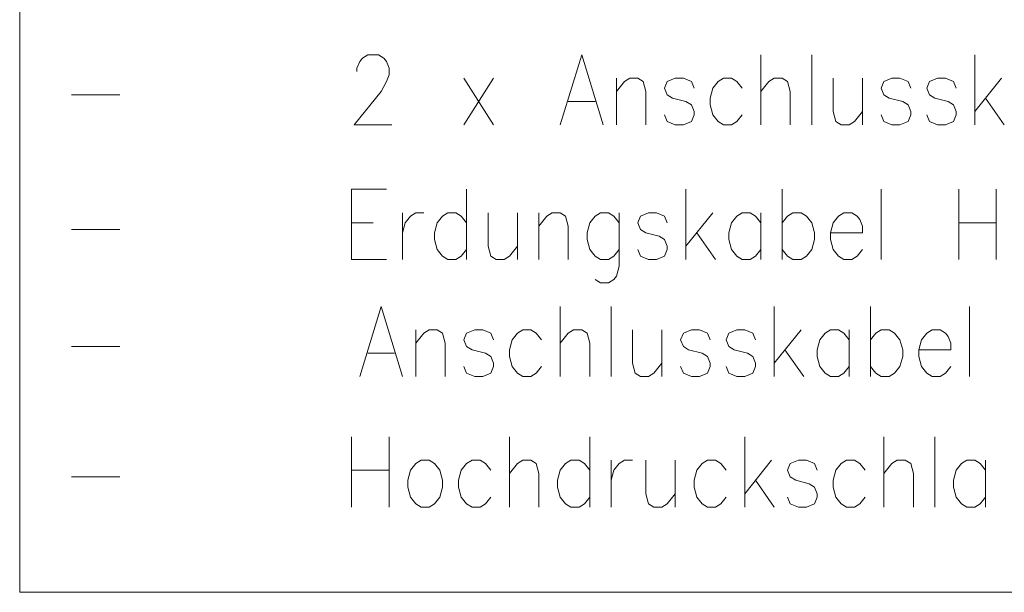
# Model space of a CAD drawing. Extents: x 193 to 943, y 26 to 526.
# Tile 246 of 256: x 533 to 559, y 66 to 82. Entities that reach past the tile are written whole.
import ezdxf

# ---------------------------------------------------------------- set-up
doc = ezdxf.new("R2010")
doc.units = 0
doc.layers.get('0').update_dxf_attribs({"lineweight": 25})
doc.layers.add('KG4_HLS_TEXTE', color=7, linetype='Continuous', lineweight=13)

# ---------------------------------------------------------------- blocks, each defined once
blk = doc.blocks.new('DWGOBJEKT-A069I1907N', base_point=(510.364, 66.327))
at = {"color": 0, "linetype": 'ByBlock', "lineweight": -2, "ltscale": 0.13}
for p, q in [((532.98, 66.327), (532.98, 97.953)), ((541.987, 80.321), (542.059, 80.5)), ((542.059, 80.5), (542.13, 80.589)), ((542.13, 80.589), (542.273, 80.678)), ((542.273, 80.678), (542.559, 80.678)), ((542.559, 80.678), (542.702, 80.589)), ((542.702, 80.589), (542.773, 80.5)), ((542.773, 80.5), (542.844, 80.321)), ((547.987, 80.678), (547.416, 78.803)), ((547.987, 80.678), (548.559, 78.803)), ((552.773, 80.678), (552.773, 78.803)), ((554.13, 80.678), (554.13, 78.803)), ((558.487, 80.678), (558.487, 78.803)), ((541.987, 80.232), (541.987, 80.321)), ((542.844, 80.321), (542.844, 80.142)), ((542.773, 79.964), (542.63, 79.696)), ((542.844, 80.142), (542.773, 79.964)), ((544.844, 80.053), (545.63, 78.803)), ((545.63, 80.053), (544.844, 78.803)), ((548.916, 80.053), (548.916, 78.803)), ((548.916, 79.696), (549.13, 79.964)), ((549.13, 79.964), (549.273, 80.053)), ((549.273, 80.053), (549.487, 80.053)), ((549.487, 80.053), (549.63, 79.964)), ((549.63, 79.964), (549.702, 79.696)), ((550.273, 79.964), (550.202, 79.785)), ((550.487, 80.053), (550.273, 79.964)), ((550.702, 80.053), (550.487, 80.053)), ((550.916, 79.964), (550.702, 80.053)), ((550.987, 79.785), (550.916, 79.964)), ((551.63, 79.964), (551.487, 79.785)), ((551.773, 80.053), (551.63, 79.964)), ((551.987, 80.053), (551.773, 80.053)), ((552.13, 79.964), (551.987, 80.053)), ((552.273, 79.785), (552.13, 79.964)), ((552.773, 79.696), (552.987, 79.964)), ((552.987, 79.964), (553.13, 80.053)), ((553.13, 80.053), (553.344, 80.053)), ((553.344, 80.053), (553.487, 79.964)), ((553.487, 79.964), (553.559, 79.696)), ((554.702, 80.053), (554.702, 79.16)), ((555.487, 80.053), (555.487, 78.803)), ((556.059, 79.964), (555.987, 79.785)), ((556.273, 80.053), (556.059, 79.964)), ((556.487, 80.053), (556.273, 80.053)), ((556.702, 79.964), (556.487, 80.053)), ((556.773, 79.785), (556.702, 79.964)), ((557.273, 79.964), (557.202, 79.785)), ((557.487, 80.053), (557.273, 79.964)), ((557.702, 80.053), (557.487, 80.053)), ((557.916, 79.964), (557.702, 80.053)), ((557.987, 79.785), (557.916, 79.964)), ((559.202, 80.053), (558.487, 79.16)), ((542.63, 79.696), (541.916, 78.803)), ((549.702, 79.696), (549.702, 78.803)), ((550.202, 79.785), (550.273, 79.607)), ((551.487, 79.785), (551.416, 79.517)), ((553.559, 79.696), (553.559, 78.803)), ((555.987, 79.785), (556.059, 79.607)), ((557.202, 79.785), (557.273, 79.607)), ((534.364, 79.607), (535.65, 79.607)), ((547.63, 79.428), (548.344, 79.428)), ((550.273, 79.607), (550.416, 79.517)), ((550.416, 79.517), (550.773, 79.428)), ((550.773, 79.428), (550.916, 79.339)), ((551.416, 79.517), (551.416, 79.339)), ((556.059, 79.607), (556.202, 79.517)), ((556.202, 79.517), (556.559, 79.428)), ((556.559, 79.428), (556.702, 79.339)), ((557.273, 79.607), (557.416, 79.517)), ((557.416, 79.517), (557.773, 79.428)), ((557.773, 79.428), (557.916, 79.339)), ((558.773, 79.517), (559.273, 78.803)), ((550.916, 79.339), (550.987, 79.16)), ((550.987, 79.16), (550.987, 79.071)), ((551.416, 79.339), (551.487, 79.071)), ((554.702, 79.16), (554.773, 78.892)), ((555.273, 78.892), (555.487, 79.16)), ((556.702, 79.339), (556.773, 79.16)), ((556.773, 79.16), (556.773, 79.071)), ((557.916, 79.339), (557.987, 79.16)), ((557.987, 79.16), (557.987, 79.071)), ((550.273, 78.892), (550.202, 79.071)), ((550.487, 78.803), (550.273, 78.892)), ((550.916, 78.892), (550.702, 78.803)), ((550.987, 79.071), (550.916, 78.892)), ((551.487, 79.071), (551.63, 78.892)), ((551.63, 78.892), (551.773, 78.803)), ((551.987, 78.803), (552.13, 78.892)), ((552.13, 78.892), (552.273, 79.071)), ((554.773, 78.892), (554.916, 78.803)), ((555.13, 78.803), (555.273, 78.892)), ((556.059, 78.892), (555.987, 79.071)), ((556.273, 78.803), (556.059, 78.892)), ((556.702, 78.892), (556.487, 78.803)), ((556.773, 79.071), (556.702, 78.892)), ((557.273, 78.892), (557.202, 79.071)), ((557.487, 78.803), (557.273, 78.892)), ((557.916, 78.892), (557.702, 78.803)), ((557.987, 79.071), (557.916, 78.892)), ((541.916, 78.803), (542.916, 78.803)), ((550.702, 78.803), (550.487, 78.803)), ((551.773, 78.803), (551.987, 78.803)), ((554.916, 78.803), (555.13, 78.803)), ((556.487, 78.803), (556.273, 78.803)), ((557.702, 78.803), (557.487, 78.803)), ((541.844, 77.084), (541.844, 75.209)), ((541.844, 77.084), (542.773, 77.084)), ((544.916, 77.084), (544.916, 75.209)), ((550.773, 77.084), (550.773, 75.209)), ((553.344, 77.084), (553.344, 75.209)), ((555.987, 77.084), (555.987, 75.209)), ((558.059, 77.084), (558.059, 75.209)), ((559.059, 77.084), (559.059, 75.209)), ((543.202, 76.459), (543.202, 75.209)), ((543.273, 76.192), (543.416, 76.37)), ((543.416, 76.37), (543.559, 76.459)), ((543.559, 76.459), (543.773, 76.459)), ((544.273, 76.37), (544.13, 76.192)), ((544.416, 76.459), (544.273, 76.37)), ((544.63, 76.459), (544.416, 76.459)), ((544.773, 76.37), (544.63, 76.459)), ((544.916, 76.192), (544.773, 76.37)), ((545.487, 76.459), (545.487, 75.567)), ((546.273, 76.459), (546.273, 75.209)), ((546.844, 76.459), (546.844, 75.209)), ((546.844, 76.102), (547.059, 76.37)), ((547.059, 76.37), (547.202, 76.459)), ((547.202, 76.459), (547.416, 76.459)), ((547.416, 76.459), (547.559, 76.37)), ((547.559, 76.37), (547.63, 76.102)), ((548.344, 76.37), (548.202, 76.192)), ((548.487, 76.459), (548.344, 76.37)), ((548.702, 76.459), (548.487, 76.459)), ((548.844, 76.37), (548.702, 76.459)), ((548.987, 76.192), (548.844, 76.37)), ((548.987, 76.459), (548.987, 75.031)), ((549.559, 76.37), (549.487, 76.192)), ((549.773, 76.459), (549.559, 76.37)), ((549.987, 76.459), (549.773, 76.459)), ((550.202, 76.37), (549.987, 76.459)), ((550.273, 76.192), (550.202, 76.37)), ((551.487, 76.459), (550.773, 75.567)), ((552.13, 76.37), (551.987, 76.192)), ((552.273, 76.459), (552.13, 76.37)), ((552.487, 76.459), (552.273, 76.459)), ((552.63, 76.37), (552.487, 76.459)), ((552.773, 76.192), (552.63, 76.37)), ((552.773, 76.459), (552.773, 75.209)), ((553.344, 76.192), (553.487, 76.37)), ((553.487, 76.37), (553.63, 76.459)), ((553.63, 76.459), (553.844, 76.459)), ((553.844, 76.459), (553.987, 76.37)), ((553.987, 76.37), (554.13, 76.192)), ((554.844, 76.37), (554.702, 76.192)), ((554.987, 76.459), (554.844, 76.37)), ((555.202, 76.459), (554.987, 76.459)), ((555.344, 76.37), (555.202, 76.459)), ((555.416, 76.281), (555.344, 76.37)), ((555.487, 76.102), (555.416, 76.281)), ((534.364, 76.013), (535.65, 76.013)), ((541.844, 76.192), (542.416, 76.192)), ((543.202, 75.924), (543.273, 76.192)), ((544.13, 76.192), (544.059, 75.924)), ((547.63, 76.102), (547.63, 75.209)), ((548.202, 76.192), (548.13, 75.924)), ((549.487, 76.192), (549.559, 76.013)), ((549.559, 76.013), (549.702, 75.924)), ((551.987, 76.192), (551.916, 75.924)), ((554.13, 76.192), (554.202, 75.924)), ((554.702, 76.192), (554.63, 75.924)), ((555.487, 75.924), (555.487, 76.102)), ((558.059, 76.192), (559.059, 76.192)), ((544.059, 75.924), (544.059, 75.745)), ((544.059, 75.745), (544.13, 75.477)), ((548.13, 75.924), (548.13, 75.745)), ((548.13, 75.745), (548.202, 75.477)), ((549.702, 75.924), (550.059, 75.834)), ((550.059, 75.834), (550.202, 75.745)), ((550.202, 75.745), (550.273, 75.567)), ((551.059, 75.924), (551.559, 75.209)), ((551.916, 75.924), (551.916, 75.745)), ((551.916, 75.745), (551.987, 75.477)), ((554.202, 75.745), (554.13, 75.477)), ((554.202, 75.924), (554.202, 75.745)), ((554.63, 75.924), (555.487, 75.924)), ((554.63, 75.924), (554.63, 75.745)), ((554.63, 75.745), (554.702, 75.477)), ((544.13, 75.477), (544.273, 75.299)), ((544.773, 75.299), (544.916, 75.477)), ((545.487, 75.567), (545.559, 75.299)), ((546.059, 75.299), (546.273, 75.567)), ((548.202, 75.477), (548.344, 75.299)), ((548.844, 75.299), (548.987, 75.477)), ((549.559, 75.299), (549.487, 75.477)), ((550.273, 75.477), (550.202, 75.299)), ((550.273, 75.567), (550.273, 75.477)), ((551.987, 75.477), (552.13, 75.299)), ((552.63, 75.299), (552.773, 75.477)), ((553.487, 75.299), (553.344, 75.477)), ((554.13, 75.477), (553.987, 75.299)), ((554.702, 75.477), (554.844, 75.299)), ((555.344, 75.299), (555.487, 75.477)), ((541.844, 75.209), (542.773, 75.209)), ((544.273, 75.299), (544.416, 75.209)), ((544.416, 75.209), (544.63, 75.209)), ((544.63, 75.209), (544.773, 75.299)), ((545.559, 75.299), (545.702, 75.209)), ((545.702, 75.209), (545.916, 75.209)), ((545.916, 75.209), (546.059, 75.299)), ((548.344, 75.299), (548.487, 75.209)), ((548.487, 75.209), (548.702, 75.209)), ((548.702, 75.209), (548.844, 75.299)), ((549.773, 75.209), (549.559, 75.299)), ((549.987, 75.209), (549.773, 75.209)), ((550.202, 75.299), (549.987, 75.209)), ((552.13, 75.299), (552.273, 75.209)), ((552.273, 75.209), (552.487, 75.209)), ((552.487, 75.209), (552.63, 75.299)), ((553.63, 75.209), (553.487, 75.299)), ((553.844, 75.209), (553.63, 75.209)), ((553.987, 75.299), (553.844, 75.209)), ((554.844, 75.299), (554.987, 75.209)), ((554.987, 75.209), (555.202, 75.209)), ((555.202, 75.209), (555.344, 75.299)), ((548.987, 75.031), (548.916, 74.763)), ((548.487, 74.584), (548.344, 74.674)), ((548.844, 74.674), (548.702, 74.584)), ((548.916, 74.763), (548.844, 74.674)), ((548.702, 74.584), (548.487, 74.584)), ((542.63, 73.959), (542.059, 72.084)), ((542.63, 73.959), (543.202, 72.084)), ((547.416, 73.959), (547.416, 72.084)), ((548.773, 73.959), (548.773, 72.084)), ((553.13, 73.959), (553.13, 72.084)), ((555.702, 73.959), (555.702, 72.084)), ((558.344, 73.959), (558.344, 72.084)), ((543.559, 73.334), (543.559, 72.084)), ((543.559, 72.977), (543.773, 73.245)), ((543.773, 73.245), (543.916, 73.334)), ((543.916, 73.334), (544.13, 73.334)), ((544.13, 73.334), (544.273, 73.245)), ((544.273, 73.245), (544.344, 72.977)), ((544.916, 73.245), (544.844, 73.067)), ((545.13, 73.334), (544.916, 73.245)), ((545.344, 73.334), (545.13, 73.334)), ((545.559, 73.245), (545.344, 73.334)), ((545.63, 73.067), (545.559, 73.245)), ((546.273, 73.245), (546.13, 73.067)), ((546.416, 73.334), (546.273, 73.245)), ((546.63, 73.334), (546.416, 73.334)), ((546.773, 73.245), (546.63, 73.334)), ((546.916, 73.067), (546.773, 73.245)), ((547.416, 72.977), (547.63, 73.245)), ((547.63, 73.245), (547.773, 73.334)), ((547.773, 73.334), (547.987, 73.334)), ((547.987, 73.334), (548.13, 73.245)), ((548.13, 73.245), (548.202, 72.977)), ((549.344, 73.334), (549.344, 72.442)), ((550.13, 73.334), (550.13, 72.084)), ((550.702, 73.245), (550.63, 73.067)), ((550.916, 73.334), (550.702, 73.245)), ((551.13, 73.334), (550.916, 73.334)), ((551.344, 73.245), (551.13, 73.334)), ((551.416, 73.067), (551.344, 73.245)), ((551.916, 73.245), (551.844, 73.067)), ((552.13, 73.334), (551.916, 73.245)), ((552.344, 73.334), (552.13, 73.334)), ((552.559, 73.245), (552.344, 73.334)), ((552.63, 73.067), (552.559, 73.245)), ((553.844, 73.334), (553.13, 72.442)), ((554.487, 73.245), (554.344, 73.067)), ((554.63, 73.334), (554.487, 73.245)), ((554.844, 73.334), (554.63, 73.334)), ((554.987, 73.245), (554.844, 73.334)), ((555.13, 73.067), (554.987, 73.245)), ((555.13, 73.334), (555.13, 72.084)), ((555.702, 73.067), (555.844, 73.245)), ((555.844, 73.245), (555.987, 73.334)), ((555.987, 73.334), (556.202, 73.334)), ((556.202, 73.334), (556.344, 73.245)), ((556.344, 73.245), (556.487, 73.067)), ((557.202, 73.245), (557.059, 73.067)), ((557.344, 73.334), (557.202, 73.245)), ((557.559, 73.334), (557.344, 73.334)), ((557.702, 73.245), (557.559, 73.334)), ((557.773, 73.156), (557.702, 73.245)), ((557.844, 72.977), (557.773, 73.156)), ((534.364, 72.888), (535.65, 72.888)), ((544.344, 72.977), (544.344, 72.084)), ((544.844, 73.067), (544.916, 72.888)), ((544.916, 72.888), (545.059, 72.799)), ((546.13, 73.067), (546.059, 72.799)), ((548.202, 72.977), (548.202, 72.084)), ((550.63, 73.067), (550.702, 72.888)), ((550.702, 72.888), (550.844, 72.799)), ((551.844, 73.067), (551.916, 72.888)), ((551.916, 72.888), (552.059, 72.799)), ((554.344, 73.067), (554.273, 72.799)), ((556.487, 73.067), (556.559, 72.799)), ((557.059, 73.067), (556.987, 72.799)), ((557.844, 72.799), (557.844, 72.977)), ((542.273, 72.709), (542.987, 72.709)), ((545.059, 72.799), (545.416, 72.709)), ((545.416, 72.709), (545.559, 72.62)), ((545.559, 72.62), (545.63, 72.442)), ((546.059, 72.799), (546.059, 72.62)), ((546.059, 72.62), (546.13, 72.352)), ((550.844, 72.799), (551.202, 72.709)), ((551.202, 72.709), (551.344, 72.62)), ((551.344, 72.62), (551.416, 72.442)), ((552.059, 72.799), (552.416, 72.709)), ((552.416, 72.709), (552.559, 72.62)), ((552.559, 72.62), (552.63, 72.442)), ((553.416, 72.799), (553.916, 72.084)), ((554.273, 72.799), (554.273, 72.62)), ((554.273, 72.62), (554.344, 72.352)), ((556.559, 72.62), (556.487, 72.352)), ((556.559, 72.799), (556.559, 72.62)), ((556.987, 72.799), (557.844, 72.799)), ((556.987, 72.799), (556.987, 72.62)), ((556.987, 72.62), (557.059, 72.352)), ((544.916, 72.174), (544.844, 72.352)), ((545.63, 72.352), (545.559, 72.174)), ((545.63, 72.442), (545.63, 72.352)), ((546.13, 72.352), (546.273, 72.174)), ((546.773, 72.174), (546.916, 72.352)), ((549.344, 72.442), (549.416, 72.174)), ((549.916, 72.174), (550.13, 72.442)), ((550.702, 72.174), (550.63, 72.352)), ((551.416, 72.352), (551.344, 72.174)), ((551.416, 72.442), (551.416, 72.352)), ((551.916, 72.174), (551.844, 72.352)), ((552.63, 72.352), (552.559, 72.174)), ((552.63, 72.442), (552.63, 72.352)), ((554.344, 72.352), (554.487, 72.174)), ((554.987, 72.174), (555.13, 72.352)), ((555.844, 72.174), (555.702, 72.352)), ((556.487, 72.352), (556.344, 72.174)), ((557.059, 72.352), (557.202, 72.174)), ((557.702, 72.174), (557.844, 72.352)), ((545.13, 72.084), (544.916, 72.174)), ((545.344, 72.084), (545.13, 72.084)), ((545.559, 72.174), (545.344, 72.084)), ((546.273, 72.174), (546.416, 72.084)), ((546.416, 72.084), (546.63, 72.084)), ((546.63, 72.084), (546.773, 72.174)), ((549.416, 72.174), (549.559, 72.084)), ((549.559, 72.084), (549.773, 72.084)), ((549.773, 72.084), (549.916, 72.174)), ((550.916, 72.084), (550.702, 72.174)), ((551.13, 72.084), (550.916, 72.084)), ((551.344, 72.174), (551.13, 72.084)), ((552.13, 72.084), (551.916, 72.174)), ((552.344, 72.084), (552.13, 72.084)), ((552.559, 72.174), (552.344, 72.084)), ((554.487, 72.174), (554.63, 72.084)), ((554.63, 72.084), (554.844, 72.084)), ((554.844, 72.084), (554.987, 72.174)), ((555.987, 72.084), (555.844, 72.174)), ((556.202, 72.084), (555.987, 72.084)), ((556.344, 72.174), (556.202, 72.084)), ((557.202, 72.174), (557.344, 72.084)), ((557.344, 72.084), (557.559, 72.084)), ((557.559, 72.084), (557.702, 72.174)), ((541.844, 70.477), (541.844, 68.602)), ((542.844, 70.477), (542.844, 68.602)), ((546.059, 70.477), (546.059, 68.602)), ((548.202, 70.477), (548.202, 68.602)), ((552.344, 70.477), (552.344, 68.602)), ((556.059, 70.477), (556.059, 68.602)), ((557.416, 70.477), (557.416, 68.602)), ((543.559, 69.763), (543.416, 69.584)), ((543.702, 69.852), (543.559, 69.763)), ((543.916, 69.852), (543.702, 69.852)), ((544.059, 69.763), (543.916, 69.852)), ((544.202, 69.584), (544.059, 69.763)), ((544.916, 69.763), (544.773, 69.584)), ((545.059, 69.852), (544.916, 69.763)), ((545.273, 69.852), (545.059, 69.852)), ((545.416, 69.763), (545.273, 69.852)), ((545.559, 69.584), (545.416, 69.763)), ((546.059, 69.495), (546.273, 69.763)), ((546.273, 69.763), (546.416, 69.852)), ((546.416, 69.852), (546.63, 69.852)), ((546.63, 69.852), (546.773, 69.763)), ((546.773, 69.763), (546.844, 69.495)), ((547.559, 69.763), (547.416, 69.584)), ((547.702, 69.852), (547.559, 69.763)), ((547.916, 69.852), (547.702, 69.852)), ((548.059, 69.763), (547.916, 69.852)), ((548.202, 69.584), (548.059, 69.763)), ((548.773, 69.852), (548.773, 68.602)), ((548.844, 69.584), (548.987, 69.763)), ((548.987, 69.763), (549.13, 69.852)), ((549.13, 69.852), (549.344, 69.852)), ((549.702, 69.852), (549.702, 68.959)), ((550.487, 69.852), (550.487, 68.602)), ((551.202, 69.763), (551.059, 69.584)), ((551.344, 69.852), (551.202, 69.763)), ((551.559, 69.852), (551.344, 69.852)), ((551.702, 69.763), (551.559, 69.852)), ((551.844, 69.584), (551.702, 69.763)), ((553.059, 69.852), (552.344, 68.959)), ((553.559, 69.763), (553.487, 69.584)), ((553.773, 69.852), (553.559, 69.763)), ((553.987, 69.852), (553.773, 69.852)), ((554.202, 69.763), (553.987, 69.852)), ((554.273, 69.584), (554.202, 69.763)), ((554.916, 69.763), (554.773, 69.584)), ((555.059, 69.852), (554.916, 69.763)), ((555.273, 69.852), (555.059, 69.852)), ((555.416, 69.763), (555.273, 69.852)), ((555.559, 69.584), (555.416, 69.763)), ((556.059, 69.495), (556.273, 69.763)), ((556.273, 69.763), (556.416, 69.852)), ((556.416, 69.852), (556.63, 69.852)), ((556.63, 69.852), (556.773, 69.763)), ((556.773, 69.763), (556.844, 69.495)), ((558.13, 69.763), (557.987, 69.584)), ((558.273, 69.852), (558.13, 69.763)), ((558.487, 69.852), (558.273, 69.852)), ((558.63, 69.763), (558.487, 69.852)), ((558.773, 69.584), (558.63, 69.763)), ((558.773, 69.852), (558.773, 68.602)), ((541.844, 69.584), (542.844, 69.584)), ((543.416, 69.584), (543.344, 69.317)), ((544.273, 69.317), (544.202, 69.584)), ((544.773, 69.584), (544.702, 69.317)), ((546.844, 69.495), (546.844, 68.602)), ((547.416, 69.584), (547.344, 69.317)), ((548.773, 69.317), (548.844, 69.584)), ((551.059, 69.584), (550.987, 69.317)), ((553.487, 69.584), (553.559, 69.406)), ((554.773, 69.584), (554.702, 69.317)), ((556.844, 69.495), (556.844, 68.602)), ((557.987, 69.584), (557.916, 69.317)), ((534.364, 69.406), (535.65, 69.406)), ((543.344, 69.317), (543.344, 69.138)), ((544.273, 69.138), (544.273, 69.317)), ((544.702, 69.317), (544.702, 69.138)), ((547.344, 69.317), (547.344, 69.138)), ((550.987, 69.317), (550.987, 69.138)), ((552.63, 69.317), (553.13, 68.602)), ((553.559, 69.406), (553.702, 69.317)), ((553.702, 69.317), (554.059, 69.227)), ((554.059, 69.227), (554.202, 69.138)), ((554.702, 69.317), (554.702, 69.138)), ((557.916, 69.317), (557.916, 69.138)), ((543.344, 69.138), (543.416, 68.87)), ((544.202, 68.87), (544.273, 69.138)), ((544.702, 69.138), (544.773, 68.87)), ((547.344, 69.138), (547.416, 68.87)), ((549.702, 68.959), (549.773, 68.692)), ((550.273, 68.692), (550.487, 68.959)), ((550.987, 69.138), (551.059, 68.87)), ((554.202, 69.138), (554.273, 68.959)), ((554.273, 68.959), (554.273, 68.87)), ((554.702, 69.138), (554.773, 68.87)), ((557.916, 69.138), (557.987, 68.87)), ((543.416, 68.87), (543.559, 68.692)), ((543.559, 68.692), (543.702, 68.602)), ((543.916, 68.602), (544.059, 68.692)), ((544.059, 68.692), (544.202, 68.87)), ((544.773, 68.87), (544.916, 68.692)), ((544.916, 68.692), (545.059, 68.602)), ((545.273, 68.602), (545.416, 68.692)), ((545.416, 68.692), (545.559, 68.87)), ((547.416, 68.87), (547.559, 68.692)), ((547.559, 68.692), (547.702, 68.602)), ((547.916, 68.602), (548.059, 68.692)), ((548.059, 68.692), (548.202, 68.87)), ((549.773, 68.692), (549.916, 68.602)), ((550.13, 68.602), (550.273, 68.692)), ((551.059, 68.87), (551.202, 68.692)), ((551.202, 68.692), (551.344, 68.602)), ((551.559, 68.602), (551.702, 68.692)), ((551.702, 68.692), (551.844, 68.87)), ((553.559, 68.692), (553.487, 68.87)), ((553.773, 68.602), (553.559, 68.692)), ((554.202, 68.692), (553.987, 68.602)), ((554.273, 68.87), (554.202, 68.692)), ((554.773, 68.87), (554.916, 68.692)), ((554.916, 68.692), (555.059, 68.602)), ((555.273, 68.602), (555.416, 68.692)), ((555.416, 68.692), (555.559, 68.87)), ((557.987, 68.87), (558.13, 68.692)), ((558.13, 68.692), (558.273, 68.602)), ((558.487, 68.602), (558.63, 68.692)), ((558.63, 68.692), (558.773, 68.87)), ((543.702, 68.602), (543.916, 68.602)), ((545.059, 68.602), (545.273, 68.602)), ((547.702, 68.602), (547.916, 68.602)), ((549.916, 68.602), (550.13, 68.602)), ((551.344, 68.602), (551.559, 68.602)), ((553.987, 68.602), (553.773, 68.602)), ((555.059, 68.602), (555.273, 68.602)), ((558.273, 68.602), (558.487, 68.602)), ((633.494, 66.327), (532.98, 66.327))]:
    blk.add_line(p, q, dxfattribs=at)

msp = doc.modelspace()

# ---------------------------------------------------------------- block references
at = {"layer": 'KG4_HLS_TEXTE', "ltscale": 0.13}
msp.add_blockref('DWGOBJEKT-A069I1907N', (510.364, 66.327), dxfattribs=at)

doc.saveas('drawing.dxf')
